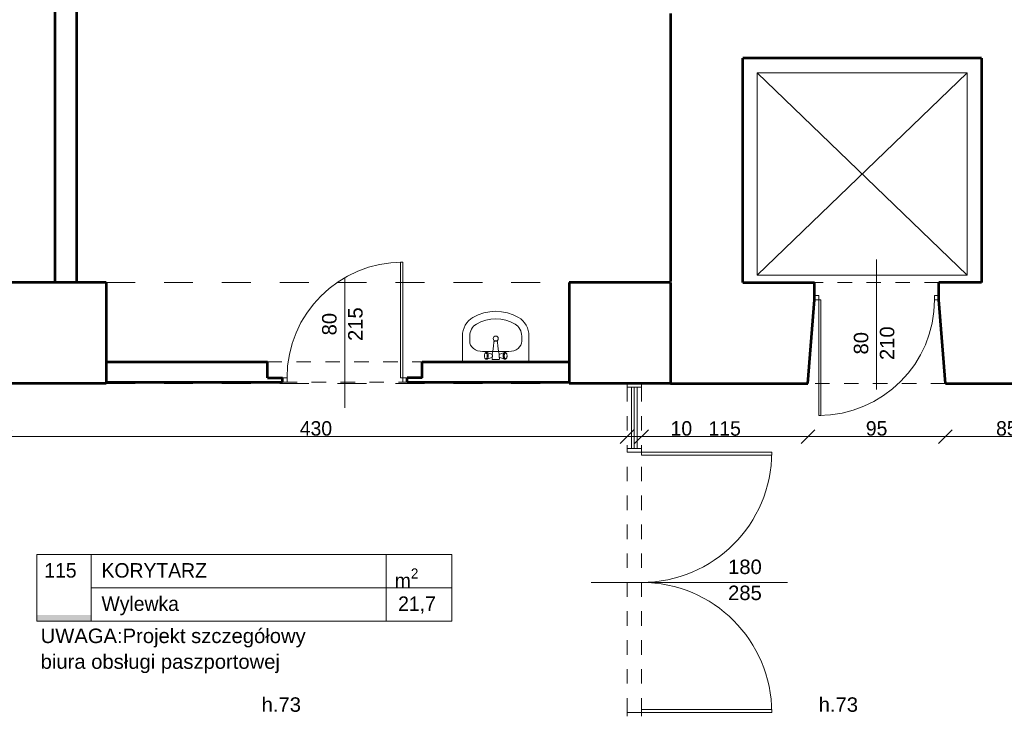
# Model space of a CAD drawing. Header units: inches. Extents: x -21887 to 84279, y -131485 to 67836.
# Tile 210 of 256: x 42033 to 48838, y 33893 to 38698. Entities that reach past the tile are written whole.
import ezdxf

# ---------------------------------------------------------------- set-up
doc = ezdxf.new("R2010")
doc.units = ezdxf.units.IN
doc.header["$MEASUREMENT"] = 0
doc.linetypes.add('Dashed', pattern=[400, 200, -200])
doc.linetypes.add('Dashed copy', pattern=[200, 100, -100])
doc.layers.get('0').update_dxf_attribs({"lineweight": 13})
doc.layers.get('Defpoints').update_dxf_attribs({"lineweight": 13})
for name, color, linetype, lineweight in [('AI_MURY', 7, 'Continuous', 53), ('Dimensioning', 7, 'Continuous', 13), ('DRZWI', 7, 'Continuous', 13), ('dzialowki', 7, 'Continuous', 53), ('Furniture & Equipment', 7, 'Continuous', 13), ('nowe scianz', 7, 'Continuous', 13), ('OPISY TABELKI', 7, 'Continuous', 13), ('PODCIAGI', 7, 'Continuous', 13), ('schodzy', 7, 'Continuous', 13)]:
    doc.layers.add(name, color=color, linetype=linetype, lineweight=lineweight)
doc.styles.add('GENERATED_STYLE_30', font='txt')
doc.styles.add('GENERATED_STYLE_7', font='txt')
doc.styles.add('GENERATED_STYLE_8', font='txt')
doc.styles.add('GENERATED_STYLE_9', font='txt')
doc.styles.add('Style-Courier New', font='txt')
doc.dimstyles.new('Dimstyle_5', dxfattribs={"dimtxt": 100, "dimasz": 95, "dimexe": 0.18, "dimexo": 0, "dimgap": 0.09, "dimtad": 1, "dimtih": 1, "dimtoh": 1, "dimdec": 0, "dimlfac": 0.1, "dimzin": 0, "dimdsep": 46, "dimlunit": 5, "dimtxsty": 'GENERATED_STYLE_7', "dimblk": 'ARROWHEAD_6', "dimcen": 0.09, "dimclrd": 161, "dimclre": 161, "dimclrt": 7, "dimadec": 0, "dimazin": 0, "dimtfac": 1, "dimtdec": 0, "dimtmove": 0, "dimatfit": 3, "dimfxl": 0, "dimtolj": 1, "dimtzin": 0, "dimarcsym": 0})

# ---------------------------------------------------------------- blocks, each defined once
blk = doc.blocks.new('Basin 01_59')
at = {"layer": 'Furniture & Equipment', "color": 9, "linetype": 'Continuous'}
for p, q in [((0, 350), (0, 171.8)), ((460, 350), (0, 350)), ((460, 350), (460, 171.8)), ((138.9, 278.2), (138.9, 278.2)), ((321.1, 278.2), (138.9, 278.2)), ((151.7, 311.7), (151.5, 308.2)), ((151.7, 311.7), (151.5, 308.2)), ((151.5, 308.2), (151.7, 304.7)), ((151.5, 308.2), (151.7, 304.7)), ((152.1, 315), (151.7, 311.7)), ((152.1, 315), (151.7, 311.7)), ((151.7, 304.7), (152.1, 301.4)), ((151.7, 304.7), (152.1, 301.4)), ((152.8, 318.2), (152.1, 315)), ((152.8, 318.2), (152.1, 315)), ((152.1, 301.4), (152.8, 298.2)), ((152.1, 301.4), (152.8, 298.2)), ((153.8, 321.1), (152.8, 318.2)), ((153.8, 321.1), (152.8, 318.2)), ((152.8, 298.2), (153.8, 295.3)), ((152.8, 298.2), (153.8, 295.3)), ((155.1, 323.5), (153.8, 321.1)), ((155.1, 323.5), (153.8, 321.1)), ((153.8, 295.3), (155.1, 292.9)), ((153.8, 295.3), (155.1, 292.9)), ((156.5, 325.5), (155.1, 323.5)), ((156.5, 325.5), (155.1, 323.5)), ((155.1, 292.9), (156.5, 290.9)), ((155.1, 292.9), (156.5, 290.9)), ((158.1, 327), (156.5, 325.5)), ((158.1, 327), (156.5, 325.5)), ((156.5, 290.9), (158.1, 289.4)), ((156.5, 290.9), (158.1, 289.4)), ((162.6, 330.7), (158.1, 327)), ((162.6, 330.7), (158.1, 327)), ((159.8, 327.9), (158.1, 327)), ((159.8, 327.9), (158.1, 327)), ((158.1, 289.4), (159.8, 288.5)), ((162.6, 285.6), (158.1, 289.4)), ((158.1, 289.4), (159.8, 288.5)), ((162.6, 285.6), (158.1, 289.4)), ((161.5, 328.2), (159.8, 327.9)), ((161.5, 328.2), (159.8, 327.9)), ((159.8, 288.5), (161.5, 288.2)), ((159.8, 288.5), (161.5, 288.2)), ((163.2, 327.9), (161.5, 328.2)), ((163.2, 327.9), (161.5, 328.2)), ((161.5, 288.2), (163.2, 288.5)), ((161.5, 288.2), (163.2, 288.5)), ((164.6, 331.8), (162.6, 330.7)), ((164.6, 331.8), (162.6, 330.7)), ((162.6, 285.6), (164.6, 284.6)), ((162.6, 285.6), (164.6, 284.6)), ((164.9, 327), (163.2, 327.9)), ((164.9, 327), (163.2, 327.9)), ((163.2, 288.5), (164.9, 289.4)), ((163.2, 288.5), (164.9, 289.4)), ((166.7, 332.2), (164.6, 331.8)), ((166.7, 332.2), (164.6, 331.8)), ((164.6, 284.6), (166.7, 284.2)), ((164.6, 284.6), (166.7, 284.2)), ((166.5, 325.5), (164.9, 327)), ((166.5, 325.5), (164.9, 327)), ((164.9, 289.4), (166.5, 290.9)), ((164.9, 289.4), (166.5, 290.9)), ((167.9, 323.5), (166.5, 325.5)), ((167.9, 323.5), (166.5, 325.5)), ((166.5, 290.9), (167.9, 292.9)), ((166.5, 290.9), (167.9, 292.9)), ((168.8, 331.8), (166.7, 332.2)), ((168.8, 331.8), (166.7, 332.2)), ((166.7, 284.2), (168.8, 284.6)), ((166.7, 284.2), (168.8, 284.6)), ((169.2, 321.1), (167.9, 323.5)), ((169.2, 321.1), (167.9, 323.5)), ((167.9, 292.9), (169.2, 295.3)), ((167.9, 292.9), (169.2, 295.3)), ((170.8, 330.7), (168.8, 331.8)), ((202.4, 320), (168.8, 331.8)), ((170.8, 330.7), (168.8, 331.8)), ((202.4, 320), (168.8, 331.8)), ((202.4, 296.4), (168.8, 284.6)), ((202.4, 296.4), (168.8, 284.6)), ((168.8, 284.6), (170.8, 285.6)), ((168.8, 284.6), (170.8, 285.6)), ((170.2, 318.2), (169.2, 321.1)), ((170.2, 318.2), (169.2, 321.1)), ((169.2, 295.3), (170.2, 298.2)), ((169.2, 295.3), (170.2, 298.2)), ((170.9, 315), (170.2, 318.2)), ((170.9, 315), (170.2, 318.2)), ((170.2, 298.2), (170.9, 301.4)), ((170.2, 298.2), (170.9, 301.4)), ((172.7, 329), (170.8, 330.7)), ((172.7, 329), (170.8, 330.7)), ((170.8, 285.6), (172.7, 287.4)), ((170.8, 285.6), (172.7, 287.4)), ((171.4, 311.7), (170.9, 315)), ((171.4, 311.7), (170.9, 315)), ((170.9, 301.4), (171.4, 304.7)), ((170.9, 301.4), (171.4, 304.7)), ((171.5, 308.2), (171.4, 311.7)), ((171.5, 308.2), (171.4, 311.7)), ((171.4, 304.7), (171.5, 308.2)), ((171.4, 304.7), (171.5, 308.2)), ((174.4, 326.6), (172.7, 329)), ((174.4, 326.6), (172.7, 329)), ((172.7, 287.4), (174.4, 289.8)), ((172.7, 287.4), (174.4, 289.8)), ((175.9, 323.6), (174.4, 326.6)), ((175.9, 323.6), (174.4, 326.6)), ((174.4, 289.8), (175.9, 292.8)), ((174.4, 289.8), (175.9, 292.8)), ((177.1, 320.2), (175.9, 323.6)), ((177.1, 320.2), (175.9, 323.6)), ((175.9, 292.8), (177.1, 296.2)), ((175.9, 292.8), (177.1, 296.2)), ((178, 316.4), (177.1, 320.2)), ((178, 316.4), (177.1, 320.2)), ((177.1, 296.2), (178, 300)), ((177.1, 296.2), (178, 300)), ((178.5, 312.4), (178, 316.4)), ((178.5, 312.4), (178, 316.4)), ((178, 300), (178.5, 304)), ((178, 300), (178.5, 304)), ((178.7, 308.2), (178.5, 312.4)), ((178.7, 308.2), (178.5, 312.4)), ((178.5, 304), (178.7, 308.2)), ((178.5, 304), (178.7, 308.2)), ((203.4, 319.5), (202.4, 320)), ((203.4, 319.5), (202.4, 320)), ((202.4, 296.4), (203.4, 296.9)), ((202.4, 296.4), (203.4, 296.9)), ((204.3, 318.6), (203.4, 319.5)), ((204.3, 318.6), (203.4, 319.5)), ((203.4, 296.9), (204.3, 297.8)), ((203.4, 296.9), (204.3, 297.8)), ((205.2, 317.4), (204.3, 318.6)), ((205.2, 317.4), (204.3, 318.6)), ((204.3, 297.8), (205.2, 299)), ((204.3, 297.8), (205.2, 299)), ((206.7, 318.2), (204.6, 318.2)), ((206.7, 318.2), (204.6, 318.2)), ((207.1, 298.2), (204.6, 298.2)), ((207.1, 298.2), (204.6, 298.2)), ((205.2, 331.2), (205, 330.7)), ((205.2, 331.2), (205, 330.7)), ((205, 330.7), (205, 330.2)), ((205, 330.7), (205, 330.2)), ((205, 330.2), (205, 318.2)), ((205, 330.2), (205, 318.2)), ((205, 298.2), (205, 296.2)), ((205, 298.2), (205, 296.2)), ((205, 296.2), (205, 295.7)), ((205, 296.2), (205, 295.7)), ((205, 295.7), (205.2, 295.2)), ((205, 295.7), (205.2, 295.2)), ((205.4, 331.7), (205.2, 331.2)), ((205.4, 331.7), (205.2, 331.2)), ((205.9, 315.9), (205.2, 317.4)), ((205.9, 315.9), (205.2, 317.4)), ((205.2, 299), (205.9, 300.5)), ((205.2, 299), (205.9, 300.5)), ((205.2, 295.2), (208.1, 288.3)), ((205.2, 295.2), (208.1, 288.3)), ((205.7, 332.1), (205.4, 331.7)), ((205.7, 332.1), (205.4, 331.7)), ((206.1, 332.5), (205.7, 332.1)), ((206.1, 332.5), (205.7, 332.1)), ((206.5, 314.2), (205.9, 315.9)), ((206.5, 314.2), (205.9, 315.9)), ((205.9, 300.5), (206.5, 302.2)), ((205.9, 300.5), (206.5, 302.2)), ((206.5, 332.8), (206.1, 332.5)), ((206.5, 332.8), (206.1, 332.5)), ((207, 333), (206.5, 332.8)), ((207, 333), (206.5, 332.8)), ((207, 312.3), (206.5, 314.2)), ((207, 312.3), (206.5, 314.2)), ((206.5, 302.2), (207, 304.1)), ((206.5, 302.2), (207, 304.1)), ((207.5, 333.2), (207, 333)), ((207.5, 333.2), (207, 333)), ((207.2, 310.3), (207, 312.3)), ((207.2, 310.3), (207, 312.3)), ((207, 304.1), (207.2, 306.1)), ((207, 304.1), (207.2, 306.1)), ((207.3, 308.2), (207.2, 310.3)), ((207.3, 308.2), (207.2, 310.3)), ((207.2, 306.1), (207.3, 308.2)), ((207.2, 306.1), (207.3, 308.2)), ((208, 333.2), (207.5, 333.2)), ((208, 333.2), (207.5, 333.2)), ((252, 333.2), (208, 333.2)), ((252, 333.2), (208, 333.2)), ((208, 288.6), (210.7, 276.6)), ((208, 288.6), (210.7, 276.6)), ((210.7, 276.6), (213, 260.3)), ((210.7, 276.6), (213, 260.3)), ((249.3, 276.6), (247, 260.3)), ((249.3, 276.6), (247, 260.3)), ((252, 288.6), (249.3, 276.6)), ((252, 288.6), (249.3, 276.6)), ((254.8, 295.2), (251.9, 288.3)), ((254.8, 295.2), (251.9, 288.3)), ((252.5, 333.2), (252, 333.2)), ((252.5, 333.2), (252, 333.2)), ((253, 333), (252.5, 333.2)), ((253, 333), (252.5, 333.2)), ((252.8, 310.3), (252.7, 308.2)), ((252.8, 310.3), (252.7, 308.2)), ((252.7, 308.2), (252.8, 306.1)), ((252.7, 308.2), (252.8, 306.1)), ((253, 312.3), (252.8, 310.3)), ((253, 312.3), (252.8, 310.3)), ((252.8, 306.1), (253, 304.1)), ((252.8, 306.1), (253, 304.1)), ((253.5, 332.8), (253, 333)), ((253.5, 332.8), (253, 333)), ((253.5, 314.2), (253, 312.3)), ((253.5, 314.2), (253, 312.3)), ((253, 304.1), (253.5, 302.2)), ((253, 304.1), (253.5, 302.2)), ((255.4, 298.2), (253.2, 298.2)), ((255.4, 298.2), (253.2, 298.2)), ((253.9, 332.5), (253.5, 332.8)), ((253.9, 332.5), (253.5, 332.8)), ((255.4, 318.2), (253.5, 318.2)), ((255.4, 318.2), (253.5, 318.2)), ((254.1, 315.9), (253.5, 314.2)), ((254.1, 315.9), (253.5, 314.2)), ((253.5, 302.2), (254.1, 300.5)), ((253.5, 302.2), (254.1, 300.5)), ((254.3, 332.1), (253.9, 332.5)), ((254.3, 332.1), (253.9, 332.5)), ((254.8, 317.4), (254.1, 315.9)), ((254.8, 317.4), (254.1, 315.9)), ((254.1, 300.5), (254.8, 299)), ((254.1, 300.5), (254.8, 299)), ((254.6, 331.7), (254.3, 332.1)), ((254.6, 331.7), (254.3, 332.1)), ((254.8, 331.2), (254.6, 331.7)), ((254.8, 331.2), (254.6, 331.7)), ((255, 330.7), (254.8, 331.2)), ((255, 330.7), (254.8, 331.2)), ((255.7, 318.6), (254.8, 317.4)), ((255.7, 318.6), (254.8, 317.4)), ((254.8, 299), (255.7, 297.8)), ((254.8, 299), (255.7, 297.8)), ((254.8, 295.2), (255, 295.7)), ((254.8, 295.2), (255, 295.7)), ((255, 330.2), (255, 330.7)), ((255, 330.2), (255, 330.7)), ((255, 318.2), (255, 330.2)), ((255, 318.2), (255, 330.2)), ((255, 296.2), (255, 298.2)), ((255, 296.2), (255, 298.2)), ((255, 295.7), (255, 296.2)), ((255, 295.7), (255, 296.2)), ((256.6, 319.5), (255.7, 318.6)), ((256.6, 319.5), (255.7, 318.6)), ((255.7, 297.8), (256.6, 296.9)), ((255.7, 297.8), (256.6, 296.9)), ((257.6, 320), (256.6, 319.5)), ((257.6, 320), (256.6, 319.5)), ((256.6, 296.9), (257.6, 296.4)), ((256.6, 296.9), (257.6, 296.4)), ((257.6, 320), (291.2, 331.8)), ((257.6, 320), (291.2, 331.8)), ((257.6, 296.4), (291.2, 284.6)), ((257.6, 296.4), (291.2, 284.6)), ((281.5, 312.4), (281.3, 308.2)), ((281.5, 312.4), (281.3, 308.2)), ((281.3, 308.2), (281.5, 304)), ((281.3, 308.2), (281.5, 304)), ((282, 316.4), (281.5, 312.4)), ((282, 316.4), (281.5, 312.4)), ((281.5, 304), (282, 300)), ((281.5, 304), (282, 300)), ((282.9, 320.2), (282, 316.4)), ((282.9, 320.2), (282, 316.4)), ((282, 300), (282.9, 296.2)), ((282, 300), (282.9, 296.2)), ((284.1, 323.6), (282.9, 320.2)), ((284.1, 323.6), (282.9, 320.2)), ((282.9, 296.2), (284.1, 292.8)), ((282.9, 296.2), (284.1, 292.8)), ((285.6, 326.6), (284.1, 323.6)), ((285.6, 326.6), (284.1, 323.6)), ((284.1, 292.8), (285.6, 289.8)), ((284.1, 292.8), (285.6, 289.8)), ((287.3, 329), (285.6, 326.6)), ((287.3, 329), (285.6, 326.6)), ((285.6, 289.8), (287.3, 287.4)), ((285.6, 289.8), (287.3, 287.4)), ((289.2, 330.7), (287.3, 329)), ((289.2, 330.7), (287.3, 329)), ((287.3, 287.4), (289.2, 285.6)), ((287.3, 287.4), (289.2, 285.6)), ((288.6, 311.7), (288.5, 308.2)), ((288.6, 311.7), (288.5, 308.2)), ((288.5, 308.2), (288.6, 304.7)), ((288.5, 308.2), (288.6, 304.7)), ((289.1, 315), (288.6, 311.7)), ((289.1, 315), (288.6, 311.7)), ((288.6, 304.7), (289.1, 301.4)), ((288.6, 304.7), (289.1, 301.4)), ((289.8, 318.2), (289.1, 315)), ((289.8, 318.2), (289.1, 315)), ((289.1, 301.4), (289.8, 298.2)), ((289.1, 301.4), (289.8, 298.2)), ((291.2, 331.8), (289.2, 330.7)), ((291.2, 331.8), (289.2, 330.7)), ((289.2, 285.6), (291.2, 284.6)), ((289.2, 285.6), (291.2, 284.6)), ((290.8, 321.1), (289.8, 318.2)), ((290.8, 321.1), (289.8, 318.2)), ((289.8, 298.2), (290.8, 295.3)), ((289.8, 298.2), (290.8, 295.3)), ((292.1, 323.5), (290.8, 321.1)), ((292.1, 323.5), (290.8, 321.1)), ((290.8, 295.3), (292.1, 292.9)), ((290.8, 295.3), (292.1, 292.9)), ((293.3, 332.2), (291.2, 331.8)), ((293.3, 332.2), (291.2, 331.8)), ((291.2, 284.6), (293.3, 284.2)), ((291.2, 284.6), (293.3, 284.2)), ((293.5, 325.5), (292.1, 323.5)), ((293.5, 325.5), (292.1, 323.5)), ((292.1, 292.9), (293.5, 290.9)), ((292.1, 292.9), (293.5, 290.9)), ((295.4, 331.8), (293.3, 332.2)), ((295.4, 331.8), (293.3, 332.2)), ((293.3, 284.2), (295.4, 284.6)), ((293.3, 284.2), (295.4, 284.6)), ((295.1, 327), (293.5, 325.5)), ((295.1, 327), (293.5, 325.5)), ((293.5, 290.9), (295.1, 289.4)), ((293.5, 290.9), (295.1, 289.4)), ((296.8, 327.9), (295.1, 327)), ((296.8, 327.9), (295.1, 327)), ((295.1, 289.4), (296.8, 288.5)), ((295.1, 289.4), (296.8, 288.5)), ((297.4, 330.7), (295.4, 331.8)), ((297.4, 330.7), (295.4, 331.8)), ((295.4, 284.6), (297.4, 285.6)), ((295.4, 284.6), (297.4, 285.6)), ((298.5, 328.2), (296.8, 327.9)), ((298.5, 328.2), (296.8, 327.9)), ((296.8, 288.5), (298.5, 288.2)), ((296.8, 288.5), (298.5, 288.2)), ((297.4, 330.7), (301.9, 327)), ((297.4, 330.7), (301.9, 327)), ((297.4, 285.6), (301.9, 289.4)), ((297.4, 285.6), (301.9, 289.4)), ((300.2, 327.9), (298.5, 328.2)), ((300.2, 327.9), (298.5, 328.2)), ((298.5, 288.2), (300.2, 288.5)), ((298.5, 288.2), (300.2, 288.5)), ((301.9, 327), (300.2, 327.9)), ((301.9, 327), (300.2, 327.9)), ((300.2, 288.5), (301.9, 289.4)), ((300.2, 288.5), (301.9, 289.4)), ((303.5, 325.5), (301.9, 327)), ((303.5, 325.5), (301.9, 327)), ((301.9, 289.4), (303.5, 290.9)), ((301.9, 289.4), (303.5, 290.9)), ((304.9, 323.5), (303.5, 325.5)), ((304.9, 323.5), (303.5, 325.5)), ((303.5, 290.9), (304.9, 292.9)), ((303.5, 290.9), (304.9, 292.9)), ((306.2, 321.1), (304.9, 323.5)), ((306.2, 321.1), (304.9, 323.5)), ((304.9, 292.9), (306.2, 295.3)), ((304.9, 292.9), (306.2, 295.3)), ((307.2, 318.2), (306.2, 321.1)), ((307.2, 318.2), (306.2, 321.1)), ((306.2, 295.3), (307.2, 298.2)), ((306.2, 295.3), (307.2, 298.2)), ((307.9, 315), (307.2, 318.2)), ((307.9, 315), (307.2, 318.2)), ((307.2, 298.2), (307.9, 301.4)), ((307.2, 298.2), (307.9, 301.4)), ((308.3, 311.7), (307.9, 315)), ((308.3, 311.7), (307.9, 315)), ((307.9, 301.4), (308.3, 304.7)), ((307.9, 301.4), (308.3, 304.7)), ((308.5, 308.2), (308.3, 311.7)), ((308.5, 308.2), (308.3, 311.7)), ((308.3, 304.7), (308.5, 308.2)), ((308.3, 304.7), (308.5, 308.2)), ((50, 207.5), (50, 171.8)), ((213, 260.4), (215, 239.3)), ((213, 260.4), (215, 239.3)), ((215, 239.3), (216.8, 216.1)), ((215, 239.3), (216.8, 216.1)), ((217, 214), (216.8, 216.1)), ((217, 214), (216.8, 216.1)), ((217, 213.9), (217, 214)), ((217, 213.9), (217, 214)), ((217.6, 211.9), (217, 213.9)), ((217.6, 211.9), (217, 213.9)), ((218.6, 210.1), (217.6, 211.9)), ((218.6, 210.1), (217.6, 211.9)), ((220, 208.3), (218.6, 210.1)), ((220, 208.3), (218.6, 210.1)), ((221.6, 206.9), (220, 208.3)), ((221.6, 206.9), (220, 208.3)), ((223.5, 205.7), (221.6, 206.9)), ((223.5, 205.7), (221.6, 206.9)), ((225.6, 204.9), (223.5, 205.7)), ((225.6, 204.9), (223.5, 205.7)), ((225, 204.9), (223.9, 205.6)), ((226.6, 204.2), (225, 204.9)), ((227.7, 204.3), (225.6, 204.9)), ((227.7, 204.3), (225.6, 204.9)), ((228.3, 203.8), (226.6, 204.2)), ((230, 204.2), (227.7, 204.3)), ((230, 204.2), (227.7, 204.3)), ((232.3, 204.3), (230, 204.2)), ((232.3, 204.3), (230, 204.2)), ((233.4, 204.2), (231.7, 203.8)), ((234.4, 204.9), (232.3, 204.3)), ((234.4, 204.9), (232.3, 204.3)), ((235, 204.9), (233.4, 204.2)), ((236.5, 205.7), (234.4, 204.9)), ((236.5, 205.7), (234.4, 204.9)), ((236.1, 205.6), (235, 204.9)), ((238.4, 206.9), (236.5, 205.7)), ((238.4, 206.9), (236.5, 205.7)), ((240, 208.3), (238.4, 206.9)), ((240, 208.3), (238.4, 206.9)), ((241.4, 210.1), (240, 208.3)), ((241.4, 210.1), (240, 208.3)), ((242.4, 211.9), (241.4, 210.1)), ((242.4, 211.9), (241.4, 210.1)), ((243, 213.9), (242.4, 211.9)), ((243, 213.9), (242.4, 211.9)), ((243.2, 216.1), (243, 214)), ((243.2, 216.1), (243, 214)), ((243, 213.9), (243, 214)), ((243, 213.9), (243, 214)), ((245, 239.3), (243.2, 216.1)), ((245, 239.3), (243.2, 216.1)), ((247, 260.4), (245, 239.3)), ((247, 260.4), (245, 239.3)), ((410, 207.5), (410, 171.8)), ((230, 203.7), (228.3, 203.8)), ((231.7, 203.8), (230, 203.7))]:
    blk.add_line(p, q, dxfattribs=at)
at = {"layer": 'Furniture & Equipment', "color": 9, "linetype": 'Continuous', "flags": 128}
for points in [[(138.9, 278.2), (121.6, 276.9), (104.9, 272.8), (89.5, 266.3), (76, 257.5), (65, 246.8), (56.8, 234.5), (51.7, 221.3), (50, 207.5)], [(410, 207.5), (408.3, 221.3), (403.2, 234.5), (395, 246.8), (384, 257.5), (370.5, 266.3), (355.1, 272.8), (338.4, 276.9), (321.1, 278.2)], [(0, 171.8), (1.2, 152.1), (5, 132.7), (11.1, 114.1), (19.5, 96.5), (30.1, 80.2), (42.7, 65.6), (56.9, 52.9), (72.7, 42.3)], [(50, 171.8), (50.8, 159.2), (53.2, 146.8), (57.1, 134.9), (62.5, 123.6), (69.3, 113.2), (77.3, 103.8), (86.4, 95.7), (96.5, 89)], [(363.5, 89), (373.6, 95.7), (382.7, 103.8), (390.7, 113.2), (397.5, 123.6), (402.9, 134.9), (406.8, 146.8), (409.2, 159.2), (410, 171.8)], [(387.3, 42.3), (403.1, 52.9), (417.3, 65.6), (429.9, 80.2), (440.5, 96.5), (448.9, 114.1), (455, 132.7), (458.8, 152.1), (460, 171.8)], [(96.5, 89), (128, 73.4), (161.1, 62.2), (195.3, 55.3), (230, 53), (264.7, 55.3), (298.9, 62.2), (332, 73.4), (363.5, 89)], [(72.7, 42.3), (109.8, 24), (148.8, 10.8), (189.1, 2.7), (230, 0), (270.9, 2.7), (311.2, 10.8), (350.2, 24), (387.3, 42.3)]]:
    blk.add_lwpolyline(points, dxfattribs=at)
at = {"layer": 'Furniture & Equipment', "color": 9, "linetype": 'Continuous'}
blk.add_circle((230, 188.9), 17.5, dxfattribs=at)
blk = doc.blocks.new('ARROWHEAD_6')
at = {"color": 0, "linetype": 'Continuous'}
for p, q in [((0, 0), (-1, 0)), ((-0.5, -0.5), (0.5, 0.5))]:
    blk.add_line(p, q, dxfattribs=at)
blk = doc.blocks.new('*U1548')
at = {"layer": 'Defpoints', "color": 0, "linetype": 'Continuous'}
for p in [(41930.5, 36180.7), (46230.5, 36180.7), (46230.5, 35813.9)]:
    blk.add_point(p, dxfattribs=at)
at = {"layer": 'Dimensioning', "color": 161, "linetype": 'Continuous', "lineweight": -2}
for p, q in [((41930.5, 35814), (41930.5, 35813.7)), ((42025.5, 35813.9), (46135.5, 35813.9)), ((46230.5, 35814), (46230.5, 35813.7))]:
    blk.add_line(p, q, dxfattribs=at)
at = {"layer": 'Dimensioning', "color": 161, "linetype": 'Continuous', "lineweight": -2, "xscale": 95, "yscale": 95, "zscale": 95, "rotation": 180}
blk.add_blockref('ARROWHEAD_6', (41930.5, 35813.9), dxfattribs=at)
at = {"layer": 'Dimensioning', "color": 161, "linetype": 'Continuous', "lineweight": -2, "xscale": 95, "yscale": 95, "zscale": 95}
blk.add_blockref('ARROWHEAD_6', (46230.5, 35813.9), dxfattribs=at)
at = {"layer": 'Dimensioning', "color": 7, "linetype": 'Continuous', "insert": (44080.5, 35870.1), "char_height": 100, "attachment_point": 5, "style": 'GENERATED_STYLE_7'}
blk.add_mtext('430', dxfattribs=at)
blk = doc.blocks.new('*D3217')
at = {"layer": 'Defpoints'}
for p in [(41930.5, 36180.7), (46230.5, 36180.7), (44080.5, 35813.9), (46230.5, 35813.9)]:
    blk.add_point(p, dxfattribs=at)
at = {"layer": 'Dimensioning', "color": 161, "linetype": 'Continuous'}
blk.add_blockref('*U1548', (0, 0), dxfattribs=at)
blk = doc.blocks.new('*U1549')
at = {"layer": 'Defpoints', "color": 0, "linetype": 'Continuous'}
for p in [(46230.5, 36180.7), (46330.5, 36180.7), (46330.5, 35813.9)]:
    blk.add_point(p, dxfattribs=at)
at = {"layer": 'Dimensioning', "color": 161, "linetype": 'Continuous', "lineweight": -2}
for p, q in [((46135.5, 35813.9), (46040.5, 35813.9)), ((46230.5, 35814), (46230.5, 35813.7)), ((46230.5, 35813.9), (46330.5, 35813.9)), ((46330.5, 35814), (46330.5, 35813.7)), ((46425.5, 35813.9), (46691.7, 35813.9))]:
    blk.add_line(p, q, dxfattribs=at)
at = {"layer": 'Dimensioning', "color": 161, "linetype": 'Continuous', "lineweight": -2, "xscale": 95, "yscale": 95, "zscale": 95}
blk.add_blockref('ARROWHEAD_6', (46230.5, 35813.9), dxfattribs=at)
at = {"layer": 'Dimensioning', "color": 161, "linetype": 'Continuous', "lineweight": -2, "xscale": 95, "yscale": 95, "zscale": 95, "rotation": 180}
blk.add_blockref('ARROWHEAD_6', (46330.5, 35813.9), dxfattribs=at)
at = {"layer": 'Dimensioning', "color": 7, "linetype": 'Continuous', "insert": (46606.1, 35870.1), "char_height": 100, "attachment_point": 5, "style": 'GENERATED_STYLE_7'}
blk.add_mtext('10', dxfattribs=at)
blk = doc.blocks.new('*D3218')
at = {"layer": 'Defpoints'}
for p in [(46230.5, 36180.7), (46330.5, 36180.7), (46330.5, 35813.9), (46606.1, 35813.9)]:
    blk.add_point(p, dxfattribs=at)
at = {"layer": 'Dimensioning', "color": 161, "linetype": 'Continuous'}
blk.add_blockref('*U1549', (0, 0), dxfattribs=at)
blk = doc.blocks.new('*U1550')
at = {"layer": 'Defpoints', "color": 0, "linetype": 'Continuous'}
for p in [(46330.5, 36180.7), (47480.5, 36180.7), (47480.5, 35813.9)]:
    blk.add_point(p, dxfattribs=at)
at = {"layer": 'Dimensioning', "color": 161, "linetype": 'Continuous', "lineweight": -2}
for p, q in [((46330.5, 35814), (46330.5, 35813.7)), ((46425.5, 35813.9), (47385.5, 35813.9)), ((47480.5, 35814), (47480.5, 35813.7))]:
    blk.add_line(p, q, dxfattribs=at)
at = {"layer": 'Dimensioning', "color": 161, "linetype": 'Continuous', "lineweight": -2, "xscale": 95, "yscale": 95, "zscale": 95, "rotation": 180}
blk.add_blockref('ARROWHEAD_6', (46330.5, 35813.9), dxfattribs=at)
at = {"layer": 'Dimensioning', "color": 161, "linetype": 'Continuous', "lineweight": -2, "xscale": 95, "yscale": 95, "zscale": 95}
blk.add_blockref('ARROWHEAD_6', (47480.5, 35813.9), dxfattribs=at)
at = {"layer": 'Dimensioning', "color": 7, "linetype": 'Continuous', "insert": (46905.5, 35869.6), "char_height": 100, "attachment_point": 5, "style": 'GENERATED_STYLE_7'}
blk.add_mtext('115', dxfattribs=at)
blk = doc.blocks.new('*D3219')
at = {"layer": 'Defpoints'}
for p in [(46330.5, 36180.7), (47480.5, 36180.7), (46905.5, 35813.9), (47480.5, 35813.9)]:
    blk.add_point(p, dxfattribs=at)
at = {"layer": 'Dimensioning', "color": 161, "linetype": 'Continuous'}
blk.add_blockref('*U1550', (0, 0), dxfattribs=at)
blk = doc.blocks.new('*U1551')
at = {"layer": 'Defpoints', "color": 0, "linetype": 'Continuous'}
for p in [(47480.5, 36180.7), (48430.5, 36180.7), (48430.5, 35813.9)]:
    blk.add_point(p, dxfattribs=at)
at = {"layer": 'Dimensioning', "color": 161, "linetype": 'Continuous', "lineweight": -2}
for p, q in [((47480.5, 35814), (47480.5, 35813.7)), ((47575.5, 35813.9), (48335.5, 35813.9)), ((48430.5, 35814), (48430.5, 35813.7))]:
    blk.add_line(p, q, dxfattribs=at)
at = {"layer": 'Dimensioning', "color": 161, "linetype": 'Continuous', "lineweight": -2, "xscale": 95, "yscale": 95, "zscale": 95, "rotation": 180}
blk.add_blockref('ARROWHEAD_6', (47480.5, 35813.9), dxfattribs=at)
at = {"layer": 'Dimensioning', "color": 161, "linetype": 'Continuous', "lineweight": -2, "xscale": 95, "yscale": 95, "zscale": 95}
blk.add_blockref('ARROWHEAD_6', (48430.5, 35813.9), dxfattribs=at)
at = {"layer": 'Dimensioning', "color": 7, "linetype": 'Continuous', "insert": (47955.5, 35870.1), "char_height": 100, "attachment_point": 5, "style": 'GENERATED_STYLE_7'}
blk.add_mtext('95', dxfattribs=at)
blk = doc.blocks.new('*D3220')
at = {"layer": 'Defpoints'}
for p in [(47480.5, 36180.7), (48430.5, 36180.7), (47955.5, 35813.9), (48430.5, 35813.9)]:
    blk.add_point(p, dxfattribs=at)
at = {"layer": 'Dimensioning', "color": 161, "linetype": 'Continuous'}
blk.add_blockref('*U1551', (0, 0), dxfattribs=at)
blk = doc.blocks.new('*U1552')
at = {"layer": 'Defpoints', "color": 0, "linetype": 'Continuous'}
for p in [(48430.5, 36180.7), (49280.5, 36180.7), (49280.5, 35813.9)]:
    blk.add_point(p, dxfattribs=at)
at = {"layer": 'Dimensioning', "color": 161, "linetype": 'Continuous', "lineweight": -2}
for p, q in [((48430.5, 35814), (48430.5, 35813.7)), ((48525.5, 35813.9), (49185.5, 35813.9)), ((49280.5, 35814), (49280.5, 35813.7))]:
    blk.add_line(p, q, dxfattribs=at)
at = {"layer": 'Dimensioning', "color": 161, "linetype": 'Continuous', "lineweight": -2, "xscale": 95, "yscale": 95, "zscale": 95, "rotation": 180}
blk.add_blockref('ARROWHEAD_6', (48430.5, 35813.9), dxfattribs=at)
at = {"layer": 'Dimensioning', "color": 161, "linetype": 'Continuous', "lineweight": -2, "xscale": 95, "yscale": 95, "zscale": 95}
blk.add_blockref('ARROWHEAD_6', (49280.5, 35813.9), dxfattribs=at)
at = {"layer": 'Dimensioning', "color": 7, "linetype": 'Continuous', "insert": (48855.5, 35870.1), "char_height": 100, "attachment_point": 5, "style": 'GENERATED_STYLE_7'}
blk.add_mtext('85', dxfattribs=at)
blk = doc.blocks.new('*D3221')
at = {"layer": 'Defpoints'}
for p in [(48430.5, 36180.7), (49280.5, 36180.7), (48855.5, 35813.9), (49280.5, 35813.9)]:
    blk.add_point(p, dxfattribs=at)
at = {"layer": 'Dimensioning', "color": 161, "linetype": 'Continuous'}
blk.add_blockref('*U1552', (0, 0), dxfattribs=at)

msp = doc.modelspace()

# ---------------------------------------------------------------- hatches: boundary and pattern name
at = {"layer": 'OPISY TABELKI', "extrusion": (0, 0, -1)}
msp.add_hatch(color=7, dxfattribs=at).paths.add_polyline_path([(-42526.8, 34537.5), (-42526.8, 34579.6), (-42150.4, 34579.6), (-42150.4, 34537.5)], flags=16)

# ---------------------------------------------------------------- linework, layer by layer
at = {"layer": 'AI_MURY', "color": 7, "linetype": 'Continuous'}
for p, q in [((46530.5, 38740.7), (46530.5, 36885.7)), ((48680.5, 38430.7), (47030.5, 38430.7)), ((47030.5, 36880.7), (47030.5, 38430.7)), ((48680.5, 38430.7), (48680.5, 36880.7)), ((42630.5, 36880.7), (41930.5, 36880.7)), ((42630.5, 36880.7), (42630.5, 36180.7)), ((45830.5, 36880.7), (45830.5, 36180.7)), ((46530.5, 36880.7), (45830.5, 36880.7)), ((46530.5, 36880.7), (46530.5, 36180.7)), ((47030.5, 36880.7), (47525.5, 36880.7)), ((47525.5, 36760.7), (47525.5, 36880.7)), ((48680.5, 36880.7), (48385.5, 36880.7)), ((48385.5, 36760.7), (48385.5, 36880.7)), ((47480.5, 36180.7), (47525.5, 36760.7)), ((48430.5, 36180.7), (48385.5, 36760.7)), ((42630.5, 36180.7), (41930.5, 36180.7)), ((46530.5, 36180.7), (45830.5, 36180.7)), ((46530.5, 36180.7), (47480.5, 36180.7)), ((48430.5, 36180.7), (49280.5, 36180.7))]:
    msp.add_line(p, q, dxfattribs=at)
at = {"layer": 'DRZWI', "color": 5, "linetype": 'Continuous'}
for p, q in [((47525.5, 36790.7), (47555.5, 36790.7)), ((47525.5, 36760.7), (47555.5, 36760.7)), ((47555.5, 36790.7), (47555.5, 36760.7)), ((47555.5, 36760.7), (47570.5, 36760.7)), ((48355.5, 36790.7), (48355.5, 36760.7)), ((48355.5, 36790.7), (48385.5, 36790.7)), ((48355.5, 36760.7), (48385.5, 36760.7)), ((46330.5, 36180.7), (46230.5, 36180.7)), ((46230.5, 36180.7), (46230.5, 36155.7)), ((46230.5, 36155.7), (46330.5, 36155.7)), ((46330.5, 36180.7), (46330.5, 36155.7))]:
    msp.add_line(p, q, dxfattribs=at)
at = {"layer": 'dzialowki', "color": 12, "linetype": 'Continuous'}
for p, q in [((42278, 36880.7), (42278, 42285.7)), ((42428, 36880.7), (42428, 42285.7)), ((42630.5, 36330.7), (43745.5, 36330.7)), ((43745.5, 36220.7), (43745.5, 36330.7)), ((44815.5, 36220.7), (44815.5, 36330.7)), ((44815.5, 36330.7), (45830.5, 36330.7)), ((43745.5, 36220.7), (43850.5, 36220.7)), ((43850.5, 36190.7), (43850.5, 36220.7)), ((44710.5, 36190.7), (44710.5, 36220.7)), ((44815.5, 36220.7), (44710.5, 36220.7)), ((42630.5, 36190.7), (43850.5, 36190.7)), ((44710.5, 36190.7), (45830.5, 36190.7))]:
    msp.add_line(p, q, dxfattribs=at)
at = {"layer": 'OPISY TABELKI', "color": 7, "linetype": 'Continuous'}
for p, q in [((42150.4, 34998.2), (45020.2, 34998.2)), ((42150.4, 34998.2), (42150.4, 34537.5)), ((42526.8, 34998.2), (42526.8, 34537.5)), ((44566.1, 34998.2), (44566.1, 34537.5)), ((45020.2, 34998.2), (45020.2, 34537.5)), ((42526.8, 34767.8), (45020.2, 34767.8)), ((42150.4, 34537.5), (45020.2, 34537.5))]:
    msp.add_line(p, q, dxfattribs=at)
at = {"layer": 'PODCIAGI', "color": 5, "linetype": 'Continuous'}
for p, q in [((44680.5, 37020.7), (44665.5, 37020.7)), ((44665.5, 36220.7), (44665.5, 37020.7)), ((44680.5, 36220.7), (44680.5, 37020.7)), ((44280.5, 36912.5), (44280.5, 36012.5)), ((47555.5, 36760.7), (47555.5, 35960.7)), ((47570.5, 36760.7), (47570.5, 35960.7)), ((43880.5, 36220.7), (43850.5, 36220.7)), ((43880.5, 36190.7), (43880.5, 36220.7)), ((44680.5, 36220.7), (44665.5, 36220.7)), ((44710.5, 36220.7), (44680.5, 36220.7)), ((44680.5, 36190.7), (44680.5, 36220.7)), ((43880.5, 36190.7), (43850.5, 36190.7)), ((44710.5, 36190.7), (44680.5, 36190.7)), ((46260.5, 36155.7), (46260.5, 35730.7)), ((46280.5, 36155.7), (46280.5, 35730.7)), ((46300.5, 36155.7), (46300.5, 35730.7)), ((47555.5, 35960.7), (47570.5, 35960.7)), ((46230.5, 35705.7), (46230.5, 35730.7)), ((46230.5, 35730.7), (46330.5, 35730.7)), ((46330.5, 35705.7), (46330.5, 35730.7)), ((46330.5, 35705.7), (46230.5, 35705.7)), ((46330.5, 35685.7), (46330.5, 35705.7)), ((47230.5, 35705.7), (46330.5, 35705.7)), ((47230.5, 35685.7), (46330.5, 35685.7)), ((47230.5, 35685.7), (47230.5, 35705.7)), ((45981.8, 34805.7), (47339.9, 34805.7)), ((46330.5, 33905.7), (46230.5, 33905.7)), ((46230.5, 33905.7), (46230.5, 33880.7)), ((46330.5, 33925.7), (46330.5, 33905.7)), ((47230.5, 33925.7), (46330.5, 33925.7)), ((47230.5, 33905.7), (46330.5, 33905.7)), ((46330.5, 33905.7), (46330.5, 33880.7)), ((47230.5, 33925.7), (47230.5, 33905.7))]:
    msp.add_line(p, q, dxfattribs=at)
at = {"layer": 'PODCIAGI', "color": 7, "linetype": 'Dashed'}
for p, q in [((42630.5, 36880.7), (45830.5, 36880.7)), ((42630.5, 36180.7), (45830.5, 36180.7))]:
    msp.add_line(p, q, dxfattribs=at)
at = {"layer": 'PODCIAGI', "color": 5, "linetype": 'Dashed copy'}
for p, q in [((43745.5, 36330.7), (44815.5, 36330.7)), ((43850.5, 36190.7), (44710.5, 36190.7)), ((46230.5, 36155.7), (46230.5, 35730.7)), ((46330.5, 36155.7), (46330.5, 35730.7)), ((46230.5, 33905.7), (46230.5, 35705.7)), ((46330.5, 33905.7), (46330.5, 35705.7))]:
    msp.add_line(p, q, dxfattribs=at)
at = {"layer": 'PODCIAGI', "color": 7, "linetype": 'Continuous'}
for centre, radius, start, end in [((44680.5, 36220.7), 800, 90, 180), ((46330.5, 35705.7), 900, 270, 0), ((46330.5, 33905.7), 900, 0, 90)]:
    msp.add_arc(centre, radius, start, end, dxfattribs=at)
at = {"layer": 'PODCIAGI', "color": 5, "linetype": 'Continuous'}
msp.add_arc((47555.5, 36760.7), 800, 270, 0, dxfattribs=at)
at = {"layer": 'schodzy', "color": 5, "linetype": 'Continuous'}
for p, q in [((47130.5, 38330.7), (48580.5, 36930.7)), ((47130.5, 36930.7), (47130.5, 38330.7)), ((48580.5, 38330.7), (47130.5, 36930.7)), ((47130.5, 38330.7), (48580.5, 38330.7)), ((48580.5, 38330.7), (48580.5, 36930.7)), ((47955.5, 36139), (47955.5, 37039)), ((48580.5, 36930.7), (47130.5, 36930.7))]:
    msp.add_line(p, q, dxfattribs=at)
at = {"layer": 'schodzy', "color": 7, "linetype": 'Dashed copy'}
for p, q in [((48385.5, 36880.7), (47525.5, 36880.7)), ((48430.5, 36180.7), (47480.5, 36180.7))]:
    msp.add_line(p, q, dxfattribs=at)

# ---------------------------------------------------------------- block references
at = {"layer": 'PODCIAGI', "rotation": 180}
msp.add_blockref('Basin 01_59', (45553, 36680.7), dxfattribs=at)

# ---------------------------------------------------------------- texts
at = {"layer": 'DRZWI', "color": 220, "char_height": 100, "width": 460.863, "attachment_point": 1, "style": 'GENERATED_STYLE_7'}
for insert in [(43705.1, 34010.7), (47555.1, 34010.7)]:
    msp.add_mtext('\\fArial|b0|i0|c238|p39;h.73', dxfattribs=dict(at, insert=insert))
at = {"layer": 'nowe scianz', "color": 7, "insert": (42177.9, 34486), "char_height": 100, "width": 3058.245, "attachment_point": 1, "line_spacing_factor": 1.067982, "style": 'GENERATED_STYLE_30'}
msp.add_mtext('\\fArial|b0|i0|c238|p39;UWAGA:Projekt szczegółowy \\Pbiura obsługi paszportowej', dxfattribs=at)
at = {"layer": 'OPISY TABELKI', "color": 7, "char_height": 100, "attachment_point": 1}
for s, insert, width, style in [('115', (42203.1, 34938.7), 323.775, 'GENERATED_STYLE_8'), ('KORYTARZ', (42598.7, 34938.7), 2409.415, 'GENERATED_STYLE_9'), ('\\A1;m\\H70.000000;\\S2^  ;', (44625, 34902.1), 323.775, 'GENERATED_STYLE_9'), ('Wylewka ', (42598.7, 34708.4), 2409.415, 'GENERATED_STYLE_9'), ('21,7     ', (44648.7, 34708.4), 424.969, 'GENERATED_STYLE_9')]:
    msp.add_mtext(s, dxfattribs=dict(at, insert=insert, width=width, style=style))
at = {"layer": 'PODCIAGI', "color": 5, "insert": (44122.9, 36591.7), "char_height": 100, "width": 704.483, "attachment_point": 2, "rotation": 90, "line_spacing_factor": 1.079165, "style": 'GENERATED_STYLE_7'}
msp.add_mtext('\\fArial|b0|i0|c238|p39;80\\P215', dxfattribs=at)
at = {"layer": 'PODCIAGI', "color": 5, "insert": (47045.4, 34963.3), "char_height": 100, "width": 704.483, "attachment_point": 2, "line_spacing_factor": 1.079165, "style": 'GENERATED_STYLE_7'}
msp.add_mtext('\\fArial|b0|i0|c238|p39;180\\P285', dxfattribs=at)
at = {"layer": 'schodzy', "color": 5, "insert": (47797.9, 36459.7), "char_height": 100, "width": 704.483, "attachment_point": 2, "rotation": 90, "line_spacing_factor": 1.079165, "style": 'GENERATED_STYLE_7'}
msp.add_mtext('\\fArial|b0|i0|c238|p39;80\\P210', dxfattribs=at)

# ---------------------------------------------------------------- dimensions: what is measured, and where the dimension line sits
at = {"layer": 'Dimensioning', "color": 161, "linetype": 'Continuous'}
for base, p1, p2, picture, middle in [((46230.5, 35813.9), (41930.5, 36180.7), (46230.5, 36180.7), '*D3217', (44080.5, 35813.9)), ((46330.5, 35813.9), (46230.5, 36180.7), (46330.5, 36180.7), '*D3218', (46606.1, 35813.9)), ((47480.5, 35813.9), (46330.5, 36180.7), (47480.5, 36180.7), '*D3219', (46905.5, 35813.9)), ((48430.5, 35813.9), (47480.5, 36180.7), (48430.5, 36180.7), '*D3220', (47955.5, 35813.9)), ((49280.5, 35813.9), (48430.5, 36180.7), (49280.5, 36180.7), '*D3221', (48855.5, 35813.9))]:
    dim = msp.add_linear_dim(base=base, p1=p1, p2=p2, dimstyle='Dimstyle_5', override={"dimtxsty": 'Style-Courier New', "dimclrd": 0, "dimclre": 161, "dimlwe": 0}, dxfattribs=at)
    dim.commit()
    dim.dimension.update_dxf_attribs({"geometry": picture, "text_midpoint": middle, "dimtype": 128})

doc.saveas('drawing.dxf')
